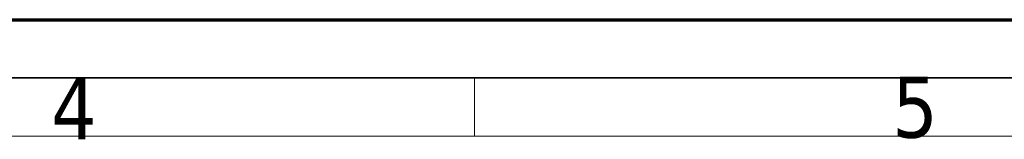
# Model space of a CAD drawing. Header units: millimetres. Extents: x 0 to 297, y 0 to 210.
# Tile 14 of 27: x 127 to 170, y 205 to 210. Entities that reach past the tile are written whole.
import ezdxf

# ---------------------------------------------------------------- set-up
doc = ezdxf.new("R2010")
doc.units = ezdxf.units.MM
doc.header["$LTSCALE"] = 0.5
doc.layers.add('Rahmen (ISO)', color=7, linetype='Continuous', lineweight=70)
doc.styles.add('Bezeichnungstext (ISO)', font='tahoma.ttf')

# ---------------------------------------------------------------- blocks, each defined once
blk = doc.blocks.new('Ränder Basler-A2')
at = {"layer": 'Rahmen (ISO)'}
blk.add_line((0, 420), (594, 420), dxfattribs=at)
at = {"layer": 'Rahmen (ISO)', "color": 7, "linetype": 'Continuous', "lineweight": 35}
blk.add_line((589, 415), (5, 415), dxfattribs=at)
at = {"layer": 'Rahmen (ISO)', "color": 7, "linetype": 'Continuous', "lineweight": 18}
for p, q in [((294, 410), (294, 415)), ((584, 410), (10, 410))]:
    blk.add_line(p, q, dxfattribs=at)
at = {"layer": 'Rahmen (ISO)', "char_height": 5.25, "attachment_point": 4, "style": 'Bezeichnungstext (ISO)'}
for s, insert in [('\\fTahoma|b0|i0;4', (257.532, 412.356)), ('\\fTahoma|b0|i0;5', (329.966, 412.441))]:
    blk.add_mtext(s, dxfattribs=dict(at, insert=insert))

msp = doc.modelspace()

# ---------------------------------------------------------------- block references
at = {"xscale": 0.5, "yscale": 0.5, "zscale": 0.5}
msp.add_blockref('Ränder Basler-A2', (0, 0), dxfattribs=at)

doc.saveas('drawing.dxf')
